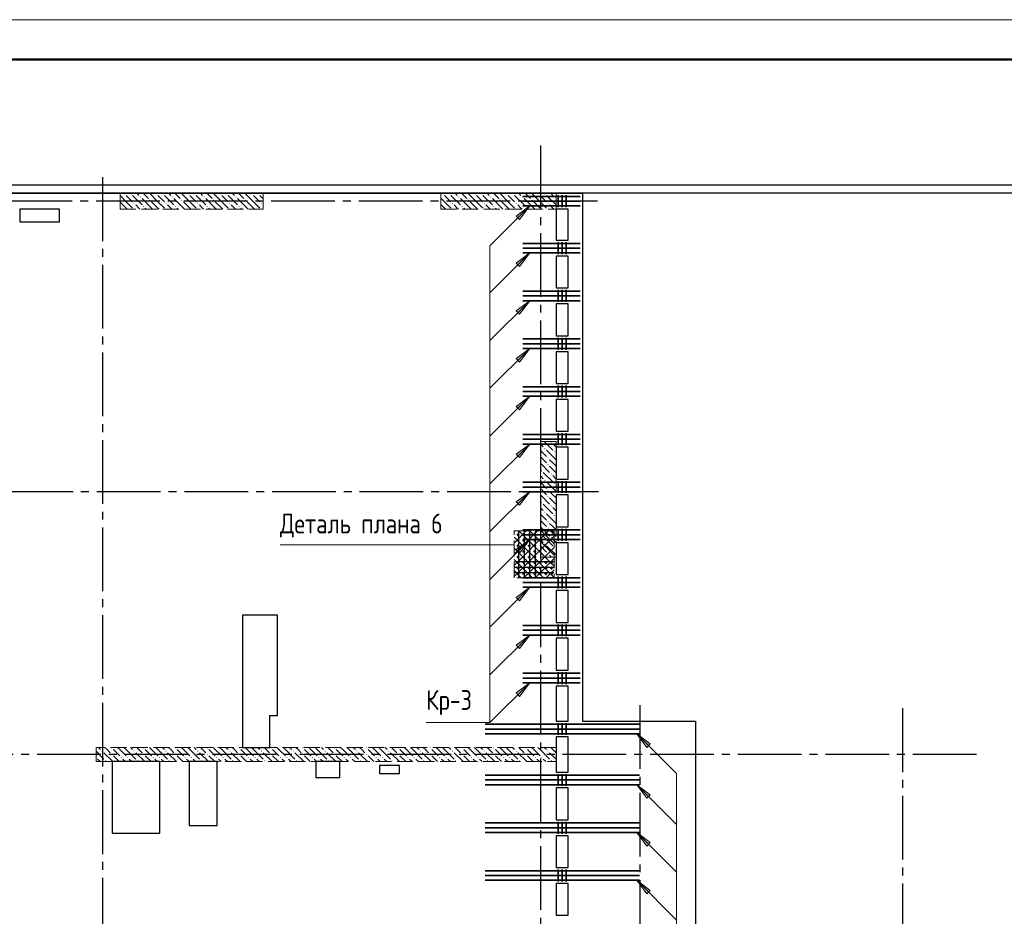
# Model space of a CAD drawing. Header units: millimetres. Extents: x 0 to 43617, y 0 to 59400.
# Tile 30 of 31: x 15284 to 27652, y 48138 to 59400. Entities that reach past the tile are written whole.
import ezdxf

# ---------------------------------------------------------------- set-up
doc = ezdxf.new("R2010")
doc.units = ezdxf.units.MM
doc.linetypes.add('______2', pattern=[270, 200, -70])
doc.linetypes.add('______5', pattern=[1100, 800, -100, 100, -100])
for name, color, linetype, lineweight in [('S1 Стержни арматуры фон', 7, 'Continuous', 25), ('Standard', 7, 'Continuous', 25), ('Вспомогательная арматура', 7, 'Continuous', 25), ('ЖБ Пилон', 180, 'Continuous', 25), ('Оси', 40, '______5', 18), ('Позиционная метка номер позиции', 7, 'Continuous', 13), ('Поперечная арматура', 7, 'Continuous', 25), ('Поперечное армирование AW фон', 7, 'Continuous', 25), ('Примечания', 7, 'Continuous', 25)]:
    doc.layers.add(name, color=color, linetype=linetype, lineweight=lineweight)
doc.layers.add('ЖБ Перекрытие верхний уровень', color=7, linetype='Continuous', lineweight=25, true_color=0xe0e0ff)
doc.layers.add('ЖБ Стена верхний уровень', color=7, linetype='Continuous', lineweight=25, true_color=0x006e00)
doc.styles.add('GOST 2.304-81', font='txt')

msp = doc.modelspace()

# ---------------------------------------------------------------- hatches: boundary and pattern name
at = {"layer": 'ЖБ Пилон', "linetype": 'Continuous', "lineweight": 18, "transparency": 33554687}
for points in [[(16594, 57213), (16601, 57220), (16607, 57213), (16601, 57207)], [(16674, 57213), (16681, 57220), (16687, 57213), (16681, 57207)], [(16794, 57173), (16801, 57180), (16807, 57173), (16801, 57167)], [(16994, 57213), (17001, 57220), (17007, 57213), (17001, 57207)], [(17074, 57213), (17081, 57220), (17087, 57213), (17081, 57207)], [(17194, 57173), (17201, 57180), (17207, 57173), (17201, 57167)], [(17394, 57213), (17401, 57220), (17407, 57213), (17401, 57207)], [(17474, 57213), (17481, 57220), (17487, 57213), (17481, 57207)], [(17594, 57173), (17601, 57180), (17607, 57173), (17601, 57167)], [(17794, 57213), (17801, 57220), (17807, 57213), (17801, 57207)], [(17874, 57213), (17881, 57220), (17887, 57213), (17881, 57207)], [(17994, 57173), (18001, 57180), (18007, 57173), (18001, 57167)], [(18194, 57213), (18201, 57220), (18207, 57213), (18201, 57207)], [(18274, 57213), (18281, 57220), (18287, 57213), (18281, 57207)], [(20594, 57213), (20601, 57220), (20607, 57213), (20601, 57207)], [(20674, 57213), (20681, 57220), (20687, 57213), (20681, 57207)], [(20794, 57173), (20801, 57180), (20807, 57173), (20801, 57167)], [(20994, 57213), (21001, 57220), (21007, 57213), (21001, 57207)], [(21074, 57213), (21081, 57220), (21087, 57213), (21081, 57207)], [(21194, 57173), (21201, 57180), (21207, 57173), (21201, 57167)], [(21394, 57213), (21401, 57220), (21407, 57213), (21401, 57207)], [(21474, 57213), (21481, 57220), (21487, 57213), (21481, 57207)], [(21594, 57173), (21601, 57180), (21607, 57173), (21601, 57167)], [(21794, 57213), (21801, 57220), (21807, 57213), (21801, 57207)], [(21874, 57213), (21881, 57220), (21887, 57213), (21881, 57207)], [(21994, 57173), (22001, 57180), (22007, 57173), (22001, 57167)], [(16714, 57093), (16721, 57100), (16727, 57093), (16721, 57087)], [(16834, 57053), (16841, 57060), (16847, 57053), (16841, 57047)], [(16914, 57133), (16921, 57140), (16927, 57133), (16921, 57127)], [(17114, 57093), (17121, 57100), (17127, 57093), (17121, 57087)], [(17234, 57053), (17241, 57060), (17247, 57053), (17241, 57047)], [(17314, 57133), (17321, 57140), (17327, 57133), (17321, 57127)], [(17514, 57093), (17521, 57100), (17527, 57093), (17521, 57087)], [(17634, 57053), (17641, 57060), (17647, 57053), (17641, 57047)], [(17714, 57133), (17721, 57140), (17727, 57133), (17721, 57127)], [(17914, 57093), (17921, 57100), (17927, 57093), (17921, 57087)], [(18034, 57053), (18041, 57060), (18047, 57053), (18041, 57047)], [(18114, 57133), (18121, 57140), (18127, 57133), (18121, 57127)], [(18314, 57093), (18321, 57100), (18327, 57093), (18321, 57087)], [(20714, 57093), (20721, 57100), (20727, 57093), (20721, 57087)], [(20834, 57053), (20841, 57060), (20847, 57053), (20841, 57047)], [(20914, 57133), (20921, 57140), (20927, 57133), (20921, 57127)], [(21114, 57093), (21121, 57100), (21127, 57093), (21121, 57087)], [(21234, 57053), (21241, 57060), (21247, 57053), (21241, 57047)], [(21314, 57133), (21321, 57140), (21327, 57133), (21321, 57127)], [(21514, 57093), (21521, 57100), (21527, 57093), (21521, 57087)], [(21634, 57053), (21641, 57060), (21647, 57053), (21641, 57047)], [(21714, 57133), (21721, 57140), (21727, 57133), (21721, 57127)], [(21914, 57093), (21921, 57100), (21927, 57093), (21921, 57087)], [(21954, 54093), (21961, 54100), (21967, 54093), (21961, 54087)], [(21874, 54013), (21881, 54020), (21887, 54013), (21881, 54007)], [(21994, 53973), (22001, 53980), (22007, 53973), (22001, 53967)], [(21914, 53893), (21921, 53900), (21927, 53893), (21921, 53887)], [(21914, 53813), (21921, 53820), (21927, 53813), (21921, 53807)], [(21834, 53733), (21841, 53740), (21847, 53733), (21841, 53727)], [(21954, 53693), (21961, 53700), (21967, 53693), (21961, 53687)], [(21874, 53613), (21881, 53620), (21887, 53613), (21881, 53607)], [(21994, 53573), (22001, 53580), (22007, 53573), (22001, 53567)], [(21914, 53493), (21921, 53500), (21927, 53493), (21921, 53487)], [(21834, 53333), (21841, 53340), (21847, 53333), (21841, 53327)], [(21914, 53413), (21921, 53420), (21927, 53413), (21921, 53407)], [(21874, 53213), (21881, 53220), (21887, 53213), (21881, 53207)], [(21954, 53293), (21961, 53300), (21967, 53293), (21961, 53287)], [(21914, 53093), (21921, 53100), (21927, 53093), (21921, 53087)], [(21994, 53173), (22001, 53180), (22007, 53173), (22001, 53167)], [(21834, 52933), (21841, 52940), (21847, 52933), (21841, 52927)], [(21914, 53013), (21921, 53020), (21927, 53013), (21921, 53007)], [(21874, 52813), (21881, 52820), (21887, 52813), (21881, 52807)], [(21954, 52893), (21961, 52900), (21967, 52893), (21961, 52887)], [(21914, 52693), (21921, 52700), (21927, 52693), (21921, 52687)], [(21994, 52773), (22001, 52780), (22007, 52773), (22001, 52767)]]:
    msp.add_hatch(color=7, dxfattribs=at).paths.add_polyline_path(points, flags=16)
at = {"layer": 'ЖБ Стена верхний уровень', "linetype": 'Continuous', "lineweight": 18, "transparency": 33554687}
for points in [[(16314, 50213), (16321, 50220), (16327, 50213), (16321, 50207)], [(16434, 50253), (16441, 50260), (16447, 50253), (16441, 50247)], [(16714, 50213), (16721, 50220), (16727, 50213), (16721, 50207)], [(16834, 50253), (16841, 50260), (16847, 50253), (16841, 50247)], [(17114, 50213), (17121, 50220), (17127, 50213), (17121, 50207)], [(17234, 50253), (17241, 50260), (17247, 50253), (17241, 50247)], [(17514, 50213), (17521, 50220), (17527, 50213), (17521, 50207)], [(17634, 50253), (17641, 50260), (17647, 50253), (17641, 50247)], [(17914, 50213), (17921, 50220), (17927, 50213), (17921, 50207)], [(18034, 50253), (18041, 50260), (18047, 50253), (18041, 50247)], [(18314, 50213), (18321, 50220), (18327, 50213), (18321, 50207)], [(18434, 50253), (18441, 50260), (18447, 50253), (18441, 50247)], [(18714, 50213), (18721, 50220), (18727, 50213), (18721, 50207)], [(18834, 50253), (18841, 50260), (18847, 50253), (18841, 50247)], [(19114, 50213), (19121, 50220), (19127, 50213), (19121, 50207)], [(19234, 50253), (19241, 50260), (19247, 50253), (19241, 50247)], [(19514, 50213), (19521, 50220), (19527, 50213), (19521, 50207)], [(19634, 50253), (19641, 50260), (19647, 50253), (19641, 50247)], [(19914, 50213), (19921, 50220), (19927, 50213), (19921, 50207)], [(20034, 50253), (20041, 50260), (20047, 50253), (20041, 50247)], [(20314, 50213), (20321, 50220), (20327, 50213), (20321, 50207)], [(20434, 50253), (20441, 50260), (20447, 50253), (20441, 50247)], [(20714, 50213), (20721, 50220), (20727, 50213), (20721, 50207)], [(20834, 50253), (20841, 50260), (20847, 50253), (20841, 50247)], [(21114, 50213), (21121, 50220), (21127, 50213), (21121, 50207)], [(21234, 50253), (21241, 50260), (21247, 50253), (21241, 50247)], [(21514, 50213), (21521, 50220), (21527, 50213), (21521, 50207)], [(21634, 50253), (21641, 50260), (21647, 50253), (21641, 50247)], [(21914, 50213), (21921, 50220), (21927, 50213), (21921, 50207)], [(16244, 50137), (16247, 50133), (16244, 50130)], [(16354, 50093), (16361, 50100), (16367, 50093), (16361, 50087)], [(16434, 50173), (16441, 50180), (16447, 50173), (16441, 50167)], [(16554, 50133), (16561, 50140), (16567, 50133), (16561, 50127)], [(16634, 50133), (16641, 50140), (16647, 50133), (16641, 50127)], [(16754, 50093), (16761, 50100), (16767, 50093), (16761, 50087)], [(16834, 50173), (16841, 50180), (16847, 50173), (16841, 50167)], [(16954, 50133), (16961, 50140), (16967, 50133), (16961, 50127)], [(17034, 50133), (17041, 50140), (17047, 50133), (17041, 50127)], [(17154, 50093), (17161, 50100), (17167, 50093), (17161, 50087)], [(17234, 50173), (17241, 50180), (17247, 50173), (17241, 50167)], [(17354, 50133), (17361, 50140), (17367, 50133), (17361, 50127)], [(17434, 50133), (17441, 50140), (17447, 50133), (17441, 50127)], [(17554, 50093), (17561, 50100), (17567, 50093), (17561, 50087)], [(17634, 50173), (17641, 50180), (17647, 50173), (17641, 50167)], [(17754, 50133), (17761, 50140), (17767, 50133), (17761, 50127)], [(17834, 50133), (17841, 50140), (17847, 50133), (17841, 50127)], [(17954, 50093), (17961, 50100), (17967, 50093), (17961, 50087)], [(18034, 50173), (18041, 50180), (18047, 50173), (18041, 50167)], [(18154, 50133), (18161, 50140), (18167, 50133), (18161, 50127)], [(18234, 50133), (18241, 50140), (18247, 50133), (18241, 50127)], [(18354, 50093), (18361, 50100), (18367, 50093), (18361, 50087)], [(18434, 50173), (18441, 50180), (18447, 50173), (18441, 50167)], [(18554, 50133), (18561, 50140), (18567, 50133), (18561, 50127)], [(18634, 50133), (18641, 50140), (18647, 50133), (18641, 50127)], [(18754, 50093), (18761, 50100), (18767, 50093), (18761, 50087)], [(18834, 50173), (18841, 50180), (18847, 50173), (18841, 50167)], [(18954, 50133), (18961, 50140), (18967, 50133), (18961, 50127)], [(19034, 50133), (19041, 50140), (19047, 50133), (19041, 50127)], [(19154, 50093), (19161, 50100), (19167, 50093), (19161, 50087)], [(19234, 50173), (19241, 50180), (19247, 50173), (19241, 50167)], [(19354, 50133), (19361, 50140), (19367, 50133), (19361, 50127)], [(19434, 50133), (19441, 50140), (19447, 50133), (19441, 50127)], [(19554, 50093), (19561, 50100), (19567, 50093), (19561, 50087)], [(19634, 50173), (19641, 50180), (19647, 50173), (19641, 50167)], [(19754, 50133), (19761, 50140), (19767, 50133), (19761, 50127)], [(19834, 50133), (19841, 50140), (19847, 50133), (19841, 50127)], [(19954, 50093), (19961, 50100), (19967, 50093), (19961, 50087)], [(20034, 50173), (20041, 50180), (20047, 50173), (20041, 50167)], [(20154, 50133), (20161, 50140), (20167, 50133), (20161, 50127)], [(20234, 50133), (20241, 50140), (20247, 50133), (20241, 50127)], [(20354, 50093), (20361, 50100), (20367, 50093), (20361, 50087)], [(20434, 50173), (20441, 50180), (20447, 50173), (20441, 50167)], [(20554, 50133), (20561, 50140), (20567, 50133), (20561, 50127)], [(20634, 50133), (20641, 50140), (20647, 50133), (20641, 50127)], [(20754, 50093), (20761, 50100), (20767, 50093), (20761, 50087)], [(20834, 50173), (20841, 50180), (20847, 50173), (20841, 50167)], [(20954, 50133), (20961, 50140), (20967, 50133), (20961, 50127)], [(21034, 50133), (21041, 50140), (21047, 50133), (21041, 50127)], [(21154, 50093), (21161, 50100), (21167, 50093), (21161, 50087)], [(21234, 50173), (21241, 50180), (21247, 50173), (21241, 50167)], [(21354, 50133), (21361, 50140), (21367, 50133), (21361, 50127)], [(21434, 50133), (21441, 50140), (21447, 50133), (21441, 50127)], [(21554, 50093), (21561, 50100), (21567, 50093), (21561, 50087)], [(21634, 50173), (21641, 50180), (21647, 50173), (21641, 50167)], [(21754, 50133), (21761, 50140), (21767, 50133), (21761, 50127)], [(21834, 50133), (21841, 50140), (21847, 50133), (21841, 50127)], [(21954, 50093), (21961, 50100), (21967, 50093), (21961, 50087)]]:
    msp.add_hatch(color=7, dxfattribs=at).paths.add_polyline_path(points, flags=16)
at = {"layer": 'Позиционная метка номер позиции', "linetype": 'Continuous', "lineweight": 13, "transparency": 33554687}
for points in [[(21521, 56933), (21691, 57060), (21564, 56890)], [(21521, 56933), (21691, 57060), (21564, 56890)], [(21521, 56343), (21691, 56470), (21564, 56300)], [(21521, 55743), (21691, 55870), (21564, 55700)], [(21521, 55143), (21691, 55270), (21564, 55100)], [(21521, 54543), (21691, 54670), (21564, 54500)], [(21521, 53943), (21691, 54070), (21564, 53900)], [(21521, 53343), (21691, 53470), (21564, 53300)], [(21521, 52743), (21691, 52870), (21564, 52700)], [(21521, 52143), (21691, 52270), (21564, 52100)], [(21521, 51543), (21691, 51670), (21564, 51500)], [(21521, 50943), (21691, 51070), (21564, 50900)], [(23162, 50260), (23035, 50430), (23205, 50303)], [(23162, 50260), (23035, 50430), (23205, 50303)], [(23162, 49620), (23035, 49790), (23205, 49663)], [(23162, 49020), (23035, 49190), (23205, 49063)], [(23162, 48420), (23035, 48590), (23205, 48463)]]:
    msp.add_hatch(color=7, dxfattribs=at).paths.add_polyline_path(points, flags=16)

# ---------------------------------------------------------------- linework, layer by layer
at = {"layer": 'S1 Стержни арматуры фон', "color": 7, "linetype": 'Continuous', "lineweight": 35, "transparency": 33554687}
for p, q in [((22324, 57180), (21604, 57180)), ((22324, 57120), (21604, 57120)), ((22324, 57060), (21604, 57060)), ((22324, 56590), (21604, 56590)), ((22324, 56530), (21604, 56530)), ((22324, 56470), (21604, 56470)), ((22324, 55990), (21604, 55990)), ((22324, 55930), (21604, 55930)), ((22324, 55870), (21604, 55870)), ((22324, 55390), (21604, 55390)), ((22324, 55330), (21604, 55330)), ((22324, 55270), (21604, 55270)), ((22324, 54790), (21604, 54790)), ((22324, 54730), (21604, 54730)), ((22324, 54670), (21604, 54670)), ((22324, 54190), (21604, 54190)), ((22324, 54130), (21604, 54130)), ((22324, 54070), (21604, 54070)), ((22324, 53590), (21604, 53590)), ((22324, 53530), (21604, 53530)), ((22324, 53470), (21604, 53470)), ((22324, 52990), (21604, 52990)), ((22324, 52930), (21604, 52930)), ((22324, 52870), (21604, 52870)), ((22324, 52390), (21604, 52390)), ((22324, 52330), (21604, 52330)), ((22324, 52270), (21604, 52270)), ((22324, 51790), (21604, 51790)), ((22324, 51730), (21604, 51730)), ((22324, 51670), (21604, 51670)), ((22324, 51190), (21604, 51190)), ((22324, 51130), (21604, 51130)), ((22324, 51070), (21604, 51070)), ((21130, 50550), (23068, 50550)), ((21130, 50550), (23068, 50550)), ((21130, 50490), (23068, 50490)), ((21130, 50490), (23068, 50490)), ((21130, 50430), (23068, 50430)), ((21130, 50430), (23068, 50430)), ((21130, 49910), (23068, 49910)), ((21130, 49910), (23068, 49910)), ((21130, 49850), (23068, 49850)), ((21130, 49850), (23068, 49850)), ((21130, 49790), (23068, 49790)), ((21130, 49790), (23068, 49790)), ((21130, 49310), (23068, 49310)), ((21130, 49310), (23068, 49310)), ((21130, 49250), (23068, 49250)), ((21130, 49250), (23068, 49250)), ((21130, 49190), (23068, 49190)), ((21130, 49190), (23068, 49190)), ((21130, 48710), (23068, 48710)), ((21130, 48710), (23068, 48710)), ((21130, 48650), (23068, 48650)), ((21130, 48650), (23068, 48650)), ((21130, 48590), (23068, 48590)), ((21130, 48590), (23068, 48590))]:
    msp.add_line(p, q, dxfattribs=at)
at = {"layer": 'Standard', "color": 7, "linetype": 'Continuous', "lineweight": 25, "transparency": 33554687}
for p, q in [((8924, 57220), (22354, 57220)), ((22354, 57220), (22354, 50590)), ((15284, 57020), (15284, 56860)), ((15784, 57020), (15284, 57020)), ((15784, 56860), (15784, 57020)), ((22024, 57020), (22024, 56630)), ((22174, 57020), (22024, 57020)), ((22174, 56630), (22174, 57020)), ((15284, 56860), (15784, 56860)), ((22024, 56630), (22174, 56630)), ((22024, 56430), (22024, 56030)), ((22174, 56430), (22024, 56430)), ((22174, 56030), (22174, 56430)), ((22024, 56030), (22174, 56030)), ((22024, 55830), (22024, 55430)), ((22174, 55830), (22024, 55830)), ((22174, 55430), (22174, 55830)), ((22024, 55430), (22174, 55430)), ((22024, 55230), (22024, 54830)), ((22174, 55230), (22024, 55230)), ((22174, 54830), (22174, 55230)), ((22024, 54830), (22174, 54830)), ((22024, 54630), (22024, 54230)), ((22174, 54630), (22024, 54630)), ((22174, 54230), (22174, 54630)), ((22024, 54230), (22174, 54230)), ((22024, 54030), (22024, 53630)), ((22174, 54030), (22024, 54030)), ((22174, 53630), (22174, 54030)), ((22024, 53630), (22174, 53630)), ((22024, 53430), (22024, 53030)), ((22174, 53430), (22024, 53430)), ((22174, 53030), (22174, 53430)), ((22024, 53030), (22174, 53030)), ((22024, 52830), (22024, 52430)), ((22174, 52830), (22024, 52830)), ((22174, 52430), (22174, 52830)), ((22024, 52430), (22174, 52430)), ((22024, 52230), (22024, 51830)), ((22174, 52230), (22024, 52230)), ((22174, 51830), (22174, 52230)), ((18084, 51920), (18084, 50260)), ((18524, 51920), (18084, 51920)), ((18524, 50660), (18524, 51920)), ((22024, 51830), (22174, 51830)), ((22024, 51630), (22024, 51230)), ((22174, 51630), (22024, 51630)), ((22174, 51230), (22174, 51630)), ((22024, 51230), (22174, 51230)), ((22024, 51030), (22024, 50590)), ((22174, 51030), (22024, 51030)), ((22174, 50590), (22174, 51030)), ((18424, 50260), (18424, 50660)), ((18424, 50660), (18524, 50660)), ((22024, 50590), (22174, 50590)), ((22354, 50590), (23774, 50590)), ((23774, 50590), (23774, 41910)), ((22024, 50390), (22024, 49950)), ((22174, 50390), (22024, 50390)), ((22174, 49950), (22174, 50390)), ((18084, 50260), (18424, 50260)), ((16444, 50080), (16444, 49180)), ((17044, 50080), (16444, 50080)), ((17044, 49180), (17044, 50080)), ((17414, 50080), (17414, 49280)), ((17764, 50080), (17414, 50080)), ((17764, 49280), (17764, 50080)), ((19004, 50080), (19004, 49880)), ((19304, 50080), (19004, 50080)), ((19304, 49880), (19304, 50080)), ((19804, 50030), (19804, 49930)), ((20054, 50030), (19804, 50030)), ((20054, 49930), (20054, 50030)), ((19004, 49880), (19304, 49880)), ((19804, 49930), (20054, 49930)), ((22024, 49950), (22174, 49950)), ((22024, 49750), (22024, 49350)), ((22174, 49750), (22024, 49750)), ((22174, 49350), (22174, 49750)), ((22024, 49350), (22174, 49350)), ((17414, 49280), (17764, 49280)), ((16444, 49180), (17044, 49180)), ((22024, 49150), (22024, 48750)), ((22174, 49150), (22024, 49150)), ((22174, 48750), (22174, 49150)), ((22024, 48750), (22174, 48750)), ((22024, 48550), (22024, 48150)), ((22174, 48550), (22024, 48550)), ((22174, 48150), (22174, 48550)), ((22024, 48150), (22174, 48150))]:
    msp.add_line(p, q, dxfattribs=at)
at = {"layer": 'Standard', "color": 7, "linetype": 'Continuous', "lineweight": 13, "transparency": 33554687}
msp.add_lwpolyline([(0, 0), (42000, 0), (42000, 59400), (0, 59400), (0, 0)], close=True, dxfattribs=at)
for points in [[(42000, 59400), (0, 59400), (0, 0), (42000, 0), (42000, 59400)], [(7674, 10380), (33074, 10380), (33074, 57220), (7674, 57220), (7674, 10380)]]:
    msp.add_lwpolyline(points, dxfattribs=at)
at = {"layer": 'Standard', "color": 7, "linetype": 'Continuous', "lineweight": 50, "transparency": 33554687}
msp.add_lwpolyline([(2000, 58900), (41500, 58900), (41500, 500), (2000, 500), (2000, 58900)], close=True, dxfattribs=at)
at = {"layer": 'Standard', "color": 254, "linetype": 'Continuous', "lineweight": 25, "true_color": 0xc4c4ff, "transparency": 33554687}
msp.add_lwpolyline([(7294, 10000), (33174, 10000), (33174, 57320), (7294, 57320), (7294, 10000)], dxfattribs=at)
at = {"layer": 'Standard', "color": 7, "linetype": 'Continuous', "lineweight": 25, "transparency": 33554687}
msp.add_lwpolyline([(7394, 10100), (33074, 10100), (33074, 57220), (7394, 57220), (7394, 10100)], dxfattribs=at)
at = {"layer": 'Вспомогательная арматура', "color": 7, "linetype": 'Continuous', "lineweight": 25, "transparency": 33554687}
for p, q in [((21554, 52395), (21554, 52975)), ((21624, 52395), (21624, 52975)), ((21694, 52395), (21694, 52975)), ((21764, 52395), (21764, 52975)), ((21994, 52590), (21499, 52590)), ((21994, 52520), (21499, 52520)), ((21994, 52450), (21499, 52450))]:
    msp.add_line(p, q, dxfattribs=at)
at = {"layer": 'ЖБ Перекрытие верхний уровень', "color": 7, "linetype": 'Continuous', "lineweight": 18, "transparency": 33554687}
for p, q in [((22354, 57220), (8924, 57220)), ((22354, 50590), (22354, 57220)), ((15784, 57020), (15284, 57020)), ((15284, 57020), (15284, 56860)), ((15784, 56860), (15784, 57020)), ((22024, 56630), (22024, 57020)), ((22024, 57020), (22174, 57020)), ((22174, 57020), (22174, 56630)), ((15284, 56860), (15784, 56860)), ((22174, 56630), (22024, 56630)), ((22024, 56030), (22024, 56430)), ((22024, 56430), (22174, 56430)), ((22174, 56430), (22174, 56030)), ((22174, 56030), (22024, 56030)), ((22024, 55830), (22174, 55830)), ((22024, 55430), (22024, 55830)), ((22174, 55830), (22174, 55430)), ((22174, 55430), (22024, 55430)), ((22024, 54830), (22024, 55230)), ((22024, 55230), (22174, 55230)), ((22174, 55230), (22174, 54830)), ((22174, 54830), (22024, 54830)), ((22024, 54230), (22024, 54630)), ((22024, 54630), (22174, 54630)), ((22174, 54630), (22174, 54230)), ((22174, 54230), (22024, 54230)), ((22024, 53630), (22024, 54030)), ((22024, 54030), (22174, 54030)), ((22174, 54030), (22174, 53630)), ((22174, 53630), (22024, 53630)), ((22024, 53030), (22024, 53430)), ((22024, 53430), (22174, 53430)), ((22174, 53430), (22174, 53030)), ((22174, 53030), (22024, 53030)), ((22024, 52430), (22024, 52830)), ((22024, 52830), (22174, 52830)), ((22174, 52830), (22174, 52430)), ((22174, 52430), (22024, 52430)), ((22024, 51830), (22024, 52230)), ((22024, 52230), (22174, 52230)), ((22174, 52230), (22174, 51830)), ((18524, 51920), (18084, 51920)), ((18084, 51920), (18084, 50660)), ((18524, 50660), (18524, 51920)), ((22174, 51830), (22024, 51830)), ((22024, 51230), (22024, 51630)), ((22024, 51630), (22174, 51630)), ((22174, 51630), (22174, 51230)), ((22174, 51230), (22024, 51230)), ((22024, 51030), (22174, 51030)), ((22024, 50590), (22024, 51030)), ((22174, 51030), (22174, 50590)), ((18084, 50660), (18084, 50260)), ((18424, 50260), (18424, 50660)), ((18424, 50660), (18524, 50660)), ((22174, 50590), (22024, 50590)), ((23774, 50590), (22354, 50590)), ((23774, 41910), (23774, 50590)), ((22024, 50290), (22024, 50390)), ((22024, 50390), (22174, 50390)), ((22174, 50390), (22174, 49950)), ((18084, 50260), (18424, 50260)), ((22024, 49950), (22024, 50290)), ((17044, 50080), (16444, 50080)), ((16444, 50080), (16444, 49180)), ((17044, 49180), (17044, 50080)), ((17764, 50080), (17414, 50080)), ((17414, 50080), (17414, 49280)), ((17764, 49280), (17764, 50080)), ((19304, 50080), (19004, 50080)), ((19004, 50080), (19004, 49880)), ((19304, 49880), (19304, 50080)), ((20054, 50030), (19804, 50030)), ((19804, 50030), (19804, 49930)), ((20054, 49930), (20054, 50030)), ((19004, 49880), (19304, 49880)), ((19804, 49930), (20054, 49930)), ((22174, 49950), (22024, 49950)), ((22024, 49350), (22024, 49750)), ((22024, 49750), (22174, 49750)), ((22174, 49750), (22174, 49350)), ((22174, 49350), (22024, 49350)), ((17414, 49280), (17764, 49280)), ((16444, 49180), (17044, 49180)), ((22024, 48750), (22024, 49150)), ((22024, 49150), (22174, 49150)), ((22174, 49150), (22174, 48750)), ((22174, 48750), (22024, 48750)), ((22024, 48550), (22174, 48550)), ((22024, 48150), (22024, 48550)), ((22174, 48550), (22174, 48150)), ((22174, 48150), (22024, 48150))]:
    msp.add_line(p, q, dxfattribs=at)
at = {"layer": 'ЖБ Пилон', "color": 253, "linetype": '______2', "lineweight": 13, "true_color": 0xa0a0a0, "transparency": 33554687}
for p, q in [((18344, 57220), (16544, 57220)), ((16544, 57220), (16544, 57020)), ((18344, 57020), (18344, 57220)), ((22024, 57220), (20574, 57220)), ((20574, 57220), (20574, 57020)), ((22024, 57020), (22024, 57220)), ((16544, 57020), (18344, 57020)), ((20574, 57020), (22024, 57020)), ((21824, 54100), (21824, 52650)), ((22024, 54100), (21824, 54100)), ((22024, 52650), (22024, 54100)), ((21824, 52650), (22024, 52650))]:
    msp.add_line(p, q, dxfattribs=at)
at = {"layer": 'ЖБ Пилон', "color": 9, "linetype": 'Continuous', "lineweight": 18, "true_color": 0xc7c7c7, "transparency": 33554687}
for p, q in [((16621, 57113), (16544, 57190)), ((16621, 57193), (16701, 57113)), ((16701, 57193), (16821, 57073)), ((16754, 57220), (16781, 57193)), ((16941, 57033), (16821, 57153)), ((16834, 57220), (16901, 57153)), ((17021, 57113), (16914, 57220)), ((17021, 57193), (17101, 57113)), ((17101, 57193), (17221, 57073)), ((17154, 57220), (17181, 57193)), ((17341, 57033), (17221, 57153)), ((17234, 57220), (17301, 57153)), ((17421, 57113), (17314, 57220)), ((17421, 57193), (17501, 57113)), ((17501, 57193), (17621, 57073)), ((17554, 57220), (17581, 57193)), ((17741, 57033), (17621, 57153)), ((17634, 57220), (17701, 57153)), ((17821, 57113), (17714, 57220)), ((17821, 57193), (17901, 57113)), ((17901, 57193), (18021, 57073)), ((17954, 57220), (17981, 57193)), ((18141, 57033), (18021, 57153)), ((18034, 57220), (18101, 57153)), ((18221, 57113), (18114, 57220)), ((18221, 57193), (18301, 57113)), ((18301, 57193), (18344, 57150)), ((20621, 57113), (20574, 57160)), ((20621, 57193), (20701, 57113)), ((20701, 57193), (20821, 57073)), ((20754, 57220), (20781, 57193)), ((20941, 57033), (20821, 57153)), ((20834, 57220), (20901, 57153)), ((21021, 57113), (20914, 57220)), ((21021, 57193), (21101, 57113)), ((21101, 57193), (21221, 57073)), ((21154, 57220), (21181, 57193)), ((21341, 57033), (21221, 57153)), ((21234, 57220), (21301, 57153)), ((21421, 57113), (21314, 57220)), ((21421, 57193), (21501, 57113)), ((21501, 57193), (21621, 57073)), ((21554, 57220), (21581, 57193)), ((21741, 57033), (21621, 57153)), ((21634, 57220), (21701, 57153)), ((21821, 57113), (21714, 57220)), ((21821, 57193), (21901, 57113)), ((21901, 57193), (22021, 57073)), ((21954, 57220), (21981, 57193)), ((22024, 57150), (22021, 57153)), ((16544, 57110), (16621, 57033)), ((16544, 57030), (16554, 57020)), ((16621, 57113), (16701, 57033)), ((16621, 57033), (16634, 57020)), ((16781, 57033), (16741, 57073)), ((16794, 57020), (16781, 57033)), ((16861, 57033), (16874, 57020)), ((16941, 57113), (17021, 57033)), ((16941, 57033), (16954, 57020)), ((17021, 57113), (17101, 57033)), ((17021, 57033), (17034, 57020)), ((17181, 57033), (17141, 57073)), ((17194, 57020), (17181, 57033)), ((17261, 57033), (17274, 57020)), ((17341, 57113), (17421, 57033)), ((17341, 57033), (17354, 57020)), ((17421, 57113), (17501, 57033)), ((17421, 57033), (17434, 57020)), ((17581, 57033), (17541, 57073)), ((17594, 57020), (17581, 57033)), ((17661, 57033), (17674, 57020)), ((17741, 57113), (17821, 57033)), ((17741, 57033), (17754, 57020)), ((17821, 57113), (17901, 57033)), ((17821, 57033), (17834, 57020)), ((17981, 57033), (17941, 57073)), ((17994, 57020), (17981, 57033)), ((18061, 57033), (18074, 57020)), ((18141, 57113), (18221, 57033)), ((18141, 57033), (18154, 57020)), ((18221, 57113), (18301, 57033)), ((18221, 57033), (18234, 57020)), ((18344, 57070), (18341, 57073)), ((20574, 57080), (20621, 57033)), ((20621, 57113), (20701, 57033)), ((20621, 57033), (20634, 57020)), ((20781, 57033), (20741, 57073)), ((20794, 57020), (20781, 57033)), ((20861, 57033), (20874, 57020)), ((20941, 57113), (21021, 57033)), ((20941, 57033), (20954, 57020)), ((21021, 57113), (21101, 57033)), ((21021, 57033), (21034, 57020)), ((21181, 57033), (21141, 57073)), ((21194, 57020), (21181, 57033)), ((21261, 57033), (21274, 57020)), ((21341, 57113), (21421, 57033)), ((21341, 57033), (21354, 57020)), ((21421, 57113), (21501, 57033)), ((21421, 57033), (21434, 57020)), ((21581, 57033), (21541, 57073)), ((21594, 57020), (21581, 57033)), ((21661, 57033), (21674, 57020)), ((21741, 57113), (21821, 57033)), ((21741, 57033), (21754, 57020)), ((21821, 57113), (21901, 57033)), ((21821, 57033), (21834, 57020)), ((21981, 57033), (21941, 57073)), ((21994, 57020), (21981, 57033)), ((21861, 54033), (21824, 54070)), ((21874, 54100), (21981, 53993)), ((21981, 54073), (22024, 54030)), ((21824, 53990), (21901, 53913)), ((21901, 53993), (22021, 53873)), ((22024, 53950), (22021, 53953)), ((21824, 53910), (21901, 53833)), ((21824, 53830), (21941, 53713)), ((21981, 53833), (21941, 53873)), ((22021, 53793), (21981, 53833)), ((21861, 53713), (21981, 53593)), ((21941, 53793), (22024, 53710)), ((21861, 53633), (21824, 53670)), ((21824, 53590), (21901, 53513)), ((21901, 53593), (22021, 53473)), ((21981, 53673), (22024, 53630)), ((21824, 53510), (21901, 53433)), ((21981, 53433), (21941, 53473)), ((22021, 53393), (21981, 53433)), ((22024, 53550), (22021, 53553)), ((21824, 53430), (21941, 53313)), ((21861, 53313), (21981, 53193)), ((21941, 53393), (22024, 53310)), ((21861, 53233), (21824, 53270)), ((21824, 53190), (21901, 53113)), ((21901, 53193), (22021, 53073)), ((21981, 53273), (22024, 53230)), ((21824, 53110), (21901, 53033)), ((21981, 53033), (21941, 53073)), ((22024, 53150), (22021, 53153)), ((21824, 53030), (21941, 52913)), ((21941, 52993), (22024, 52910)), ((22021, 52993), (21981, 53033)), ((21861, 52833), (21824, 52870)), ((21861, 52913), (21981, 52793)), ((21981, 52873), (22024, 52830)), ((21824, 52790), (21901, 52713)), ((21824, 52710), (21884, 52650)), ((21901, 52793), (22021, 52673)), ((22024, 52750), (22021, 52753)), ((21964, 52650), (21941, 52673))]:
    msp.add_line(p, q, dxfattribs=at)
at = {"layer": 'ЖБ Стена верхний уровень', "color": 251, "linetype": '______2', "lineweight": 13, "true_color": 0x656565, "transparency": 33554687}
for p, q in [((22024, 50260), (16244, 50260)), ((16244, 50260), (16244, 50080)), ((22024, 50080), (22024, 50260)), ((16244, 50080), (22024, 50080))]:
    msp.add_line(p, q, dxfattribs=at)
at = {"layer": 'ЖБ Стена верхний уровень', "color": 9, "linetype": 'Continuous', "lineweight": 18, "true_color": 0xc7c7c7, "transparency": 33554687}
for p, q in [((16274, 50260), (16301, 50233)), ((16381, 50233), (16354, 50260)), ((16421, 50193), (16381, 50233)), ((16461, 50233), (16541, 50153)), ((16541, 50233), (16514, 50260)), ((16541, 50233), (16621, 50153)), ((16594, 50260), (16621, 50233)), ((16621, 50233), (16741, 50113)), ((16674, 50260), (16701, 50233)), ((16781, 50233), (16754, 50260)), ((16821, 50193), (16781, 50233)), ((16861, 50233), (16941, 50153)), ((16941, 50233), (16914, 50260)), ((16941, 50233), (17021, 50153)), ((16994, 50260), (17021, 50233)), ((17021, 50233), (17141, 50113)), ((17074, 50260), (17101, 50233)), ((17181, 50233), (17154, 50260)), ((17221, 50193), (17181, 50233)), ((17261, 50233), (17341, 50153)), ((17341, 50233), (17314, 50260)), ((17341, 50233), (17421, 50153)), ((17394, 50260), (17421, 50233)), ((17421, 50233), (17541, 50113)), ((17474, 50260), (17501, 50233)), ((17581, 50233), (17554, 50260)), ((17621, 50193), (17581, 50233)), ((17661, 50233), (17741, 50153)), ((17741, 50233), (17714, 50260)), ((17741, 50233), (17821, 50153)), ((17794, 50260), (17821, 50233)), ((17821, 50233), (17941, 50113)), ((17874, 50260), (17901, 50233)), ((17981, 50233), (17954, 50260)), ((18021, 50193), (17981, 50233)), ((18061, 50233), (18141, 50153)), ((18141, 50233), (18114, 50260)), ((18141, 50233), (18221, 50153)), ((18194, 50260), (18221, 50233)), ((18221, 50233), (18341, 50113)), ((18274, 50260), (18301, 50233)), ((18381, 50233), (18354, 50260)), ((18421, 50193), (18381, 50233)), ((18461, 50233), (18541, 50153)), ((18541, 50233), (18514, 50260)), ((18541, 50233), (18621, 50153)), ((18594, 50260), (18621, 50233)), ((18621, 50233), (18741, 50113)), ((18674, 50260), (18701, 50233)), ((18781, 50233), (18754, 50260)), ((18821, 50193), (18781, 50233)), ((18861, 50233), (18941, 50153)), ((18941, 50233), (18914, 50260)), ((18941, 50233), (19021, 50153)), ((18994, 50260), (19021, 50233)), ((19021, 50233), (19141, 50113)), ((19074, 50260), (19101, 50233)), ((19181, 50233), (19154, 50260)), ((19221, 50193), (19181, 50233)), ((19261, 50233), (19341, 50153)), ((19341, 50233), (19314, 50260)), ((19341, 50233), (19421, 50153)), ((19394, 50260), (19421, 50233)), ((19421, 50233), (19541, 50113)), ((19474, 50260), (19501, 50233)), ((19581, 50233), (19554, 50260)), ((19621, 50193), (19581, 50233)), ((19661, 50233), (19741, 50153)), ((19741, 50233), (19714, 50260)), ((19741, 50233), (19821, 50153)), ((19794, 50260), (19821, 50233)), ((19821, 50233), (19941, 50113)), ((19874, 50260), (19901, 50233)), ((19981, 50233), (19954, 50260)), ((20021, 50193), (19981, 50233)), ((20061, 50233), (20141, 50153)), ((20141, 50233), (20114, 50260)), ((20141, 50233), (20221, 50153)), ((20194, 50260), (20221, 50233)), ((20221, 50233), (20341, 50113)), ((20274, 50260), (20301, 50233)), ((20381, 50233), (20354, 50260)), ((20421, 50193), (20381, 50233)), ((20461, 50233), (20541, 50153)), ((20541, 50233), (20514, 50260)), ((20541, 50233), (20621, 50153)), ((20594, 50260), (20621, 50233)), ((20621, 50233), (20741, 50113)), ((20674, 50260), (20701, 50233)), ((20781, 50233), (20754, 50260)), ((20821, 50193), (20781, 50233)), ((20861, 50233), (20941, 50153)), ((20941, 50233), (20914, 50260)), ((20941, 50233), (21021, 50153)), ((20994, 50260), (21021, 50233)), ((21021, 50233), (21141, 50113)), ((21074, 50260), (21101, 50233)), ((21181, 50233), (21154, 50260)), ((21221, 50193), (21181, 50233)), ((21261, 50233), (21341, 50153)), ((21341, 50233), (21314, 50260)), ((21341, 50233), (21421, 50153)), ((21394, 50260), (21421, 50233)), ((21421, 50233), (21541, 50113)), ((21474, 50260), (21501, 50233)), ((21581, 50233), (21554, 50260)), ((21621, 50193), (21581, 50233)), ((21661, 50233), (21741, 50153)), ((21741, 50233), (21714, 50260)), ((21741, 50233), (21821, 50153)), ((21794, 50260), (21821, 50233)), ((21821, 50233), (21941, 50113)), ((21874, 50260), (21901, 50233)), ((21981, 50233), (21954, 50260)), ((22021, 50193), (21981, 50233)), ((16244, 50210), (16341, 50113)), ((16261, 50113), (16294, 50080)), ((16341, 50193), (16454, 50080)), ((16461, 50153), (16534, 50080)), ((16614, 50080), (16581, 50113)), ((16661, 50113), (16694, 50080)), ((16741, 50193), (16854, 50080)), ((16861, 50153), (16934, 50080)), ((17014, 50080), (16981, 50113)), ((17061, 50113), (17094, 50080)), ((17141, 50193), (17254, 50080)), ((17261, 50153), (17334, 50080)), ((17414, 50080), (17381, 50113)), ((17461, 50113), (17494, 50080)), ((17541, 50193), (17654, 50080)), ((17661, 50153), (17734, 50080)), ((17814, 50080), (17781, 50113)), ((17861, 50113), (17894, 50080)), ((17941, 50193), (18054, 50080)), ((18061, 50153), (18134, 50080)), ((18214, 50080), (18181, 50113)), ((18261, 50113), (18294, 50080)), ((18341, 50193), (18454, 50080)), ((18461, 50153), (18534, 50080)), ((18614, 50080), (18581, 50113)), ((18661, 50113), (18694, 50080)), ((18741, 50193), (18854, 50080)), ((18861, 50153), (18934, 50080)), ((19014, 50080), (18981, 50113)), ((19061, 50113), (19094, 50080)), ((19141, 50193), (19254, 50080)), ((19261, 50153), (19334, 50080)), ((19414, 50080), (19381, 50113)), ((19461, 50113), (19494, 50080)), ((19541, 50193), (19654, 50080)), ((19661, 50153), (19734, 50080)), ((19814, 50080), (19781, 50113)), ((19861, 50113), (19894, 50080)), ((19941, 50193), (20054, 50080)), ((20061, 50153), (20134, 50080)), ((20214, 50080), (20181, 50113)), ((20261, 50113), (20294, 50080)), ((20341, 50193), (20454, 50080)), ((20461, 50153), (20534, 50080)), ((20614, 50080), (20581, 50113)), ((20661, 50113), (20694, 50080)), ((20741, 50193), (20854, 50080)), ((20861, 50153), (20934, 50080)), ((21014, 50080), (20981, 50113)), ((21061, 50113), (21094, 50080)), ((21141, 50193), (21254, 50080)), ((21261, 50153), (21334, 50080)), ((21414, 50080), (21381, 50113)), ((21461, 50113), (21494, 50080)), ((21541, 50193), (21654, 50080)), ((21661, 50153), (21734, 50080)), ((21814, 50080), (21781, 50113)), ((21861, 50113), (21894, 50080)), ((21941, 50193), (22024, 50110))]:
    msp.add_line(p, q, dxfattribs=at)
at = {"layer": 'Оси', "color": 8, "linetype": '______5', "lineweight": -3, "transparency": 33554687}
for p, q in [((21824, 57820), (21824, 7100)), ((16324, 57420), (16324, 7100)), ((22544, 57120), (4600, 57120)), ((22554, 53470), (4600, 53470)), ((23074, 50790), (23074, 7100)), ((26374, 50750), (26374, 7100)), ((27304, 50170), (4600, 50170))]:
    msp.add_line(p, q, dxfattribs=at)
at = {"layer": 'Позиционная метка номер позиции', "color": 7, "linetype": 'Continuous', "lineweight": 13, "transparency": 33554687}
for p, q in [((21691, 57060), (21191, 56560)), ((21521, 56933), (21691, 57060)), ((21521, 56933), (21691, 57060)), ((21691, 57060), (21564, 56890)), ((21691, 57060), (21564, 56890)), ((21691, 57060), (21691, 57060)), ((21691, 57060), (21691, 57060)), ((21691, 57060), (21691, 57060)), ((21691, 57060), (21691, 57060)), ((21691, 57060), (21691, 57060)), ((21691, 57060), (21691, 57060)), ((21564, 56890), (21521, 56933)), ((21564, 56890), (21521, 56933)), ((21542, 56912), (21532, 56901)), ((21542, 56912), (21532, 56901)), ((21691, 56470), (21191, 55970)), ((21521, 56343), (21691, 56470)), ((21691, 56470), (21564, 56300)), ((21691, 56470), (21691, 56470)), ((21691, 56470), (21691, 56470)), ((21691, 56470), (21691, 56470)), ((21564, 56300), (21521, 56343)), ((21542, 56322), (21532, 56311)), ((21691, 55870), (21191, 55370)), ((21521, 55743), (21691, 55870)), ((21691, 55870), (21564, 55700)), ((21691, 55870), (21691, 55870)), ((21691, 55870), (21691, 55870)), ((21691, 55870), (21691, 55870)), ((21564, 55700), (21521, 55743)), ((21542, 55722), (21532, 55711)), ((21691, 55270), (21191, 54770)), ((21521, 55143), (21691, 55270)), ((21691, 55270), (21564, 55100)), ((21691, 55270), (21691, 55270)), ((21691, 55270), (21691, 55270)), ((21691, 55270), (21691, 55270)), ((21564, 55100), (21521, 55143)), ((21542, 55122), (21532, 55111)), ((21691, 54670), (21191, 54170)), ((21521, 54543), (21691, 54670)), ((21691, 54670), (21564, 54500)), ((21691, 54670), (21691, 54670)), ((21691, 54670), (21691, 54670)), ((21691, 54670), (21691, 54670)), ((21564, 54500), (21521, 54543)), ((21542, 54522), (21532, 54511)), ((21691, 54070), (21191, 53570)), ((21521, 53943), (21691, 54070)), ((21691, 54070), (21564, 53900)), ((21691, 54070), (21691, 54070)), ((21691, 54070), (21691, 54070)), ((21691, 54070), (21691, 54070)), ((21564, 53900), (21521, 53943)), ((21542, 53922), (21532, 53911)), ((21691, 53470), (21191, 52970)), ((21521, 53343), (21691, 53470)), ((21691, 53470), (21564, 53300)), ((21691, 53470), (21691, 53470)), ((21691, 53470), (21691, 53470)), ((21691, 53470), (21691, 53470)), ((21564, 53300), (21521, 53343)), ((21542, 53322), (21532, 53311)), ((21691, 52870), (21191, 52370)), ((21521, 52743), (21691, 52870)), ((21691, 52870), (21564, 52700)), ((21691, 52870), (21691, 52870)), ((21691, 52870), (21691, 52870)), ((21691, 52870), (21691, 52870)), ((21564, 52700), (21521, 52743)), ((21542, 52722), (21532, 52711)), ((21691, 52270), (21191, 51770)), ((21521, 52143), (21691, 52270)), ((21691, 52270), (21564, 52100)), ((21691, 52270), (21691, 52270)), ((21691, 52270), (21691, 52270)), ((21691, 52270), (21691, 52270)), ((21564, 52100), (21521, 52143)), ((21542, 52122), (21532, 52111)), ((21691, 51670), (21191, 51170)), ((21521, 51543), (21691, 51670)), ((21691, 51670), (21564, 51500)), ((21691, 51670), (21691, 51670)), ((21691, 51670), (21691, 51670)), ((21691, 51670), (21691, 51670)), ((21564, 51500), (21521, 51543)), ((21542, 51522), (21532, 51511)), ((21691, 51070), (21191, 50570)), ((21521, 50943), (21691, 51070)), ((21691, 51070), (21564, 50900)), ((21691, 51070), (21691, 51070)), ((21691, 51070), (21691, 51070)), ((21691, 51070), (21691, 51070)), ((21564, 50900), (21521, 50943)), ((21542, 50922), (21532, 50911)), ((23035, 50430), (23535, 49930)), ((23035, 50430), (23035, 50430)), ((23035, 50430), (23035, 50430)), ((23035, 50430), (23035, 50430)), ((23035, 50430), (23205, 50303)), ((23162, 50260), (23035, 50430)), ((23035, 50430), (23035, 50430)), ((23035, 50430), (23035, 50430)), ((23035, 50430), (23035, 50430)), ((23035, 50430), (23205, 50303)), ((23162, 50260), (23035, 50430)), ((23205, 50303), (23162, 50260)), ((23205, 50303), (23162, 50260)), ((23183, 50282), (23194, 50271)), ((23183, 50282), (23194, 50271)), ((23035, 49790), (23535, 49290)), ((23035, 49790), (23035, 49790)), ((23035, 49790), (23035, 49790)), ((23035, 49790), (23035, 49790)), ((23035, 49790), (23205, 49663)), ((23162, 49620), (23035, 49790)), ((23205, 49663), (23162, 49620)), ((23183, 49642), (23194, 49631)), ((23035, 49190), (23535, 48690)), ((23035, 49190), (23035, 49190)), ((23035, 49190), (23035, 49190)), ((23035, 49190), (23035, 49190)), ((23035, 49190), (23205, 49063)), ((23162, 49020), (23035, 49190)), ((23205, 49063), (23162, 49020)), ((23183, 49042), (23194, 49031)), ((23035, 48590), (23535, 48090)), ((23035, 48590), (23035, 48590)), ((23035, 48590), (23035, 48590)), ((23035, 48590), (23035, 48590)), ((23035, 48590), (23205, 48463)), ((23162, 48420), (23035, 48590)), ((23205, 48463), (23162, 48420)), ((23183, 48442), (23194, 48431))]:
    msp.add_line(p, q, dxfattribs=at)
for points in [[(21691, 57060), (21191, 56560), (21191, 50570), (20391, 50570)], [(23035, 50430), (23535, 49930), (23535, 41206), (24335, 41206)]]:
    msp.add_lwpolyline(points, dxfattribs=at)
at = {"layer": 'Поперечная арматура', "color": 7, "linetype": 'Continuous', "lineweight": 50, "transparency": 33554687}
for centre in [(21544, 52930), (21544, 52860), (21614, 52930), (21614, 52860), (21684, 52930), (21684, 52860), (21754, 52930), (21754, 52860), (21544, 52790), (21544, 52720), (21614, 52790), (21614, 52720), (21684, 52790), (21684, 52720), (21754, 52790), (21754, 52720), (21544, 52650), (21544, 52580), (21614, 52650), (21614, 52580), (21684, 52650), (21684, 52580), (21754, 52650), (21754, 52580), (21824, 52580), (21894, 52580), (21964, 52580), (21544, 52510), (21544, 52440), (21614, 52510), (21614, 52440), (21684, 52510), (21684, 52440), (21754, 52510), (21754, 52440), (21824, 52510), (21824, 52440), (21894, 52510), (21894, 52440), (21964, 52510), (21964, 52440)]:
    msp.add_circle(centre, 5, dxfattribs=at)
at = {"layer": 'Поперечное армирование AW фон', "color": 7, "linetype": 'Continuous', "lineweight": 35, "transparency": 33554687}
for p, q in [((22049, 57195), (22049, 57045)), ((22099, 57195), (22099, 57045)), ((22149, 57195), (22149, 57045)), ((22049, 56605), (22049, 56455)), ((22099, 56605), (22099, 56455)), ((22149, 56605), (22149, 56455)), ((22049, 56005), (22049, 55855)), ((22099, 56005), (22099, 55855)), ((22149, 56005), (22149, 55855)), ((22049, 55405), (22049, 55255)), ((22099, 55405), (22099, 55255)), ((22149, 55405), (22149, 55255)), ((22049, 54805), (22049, 54655)), ((22099, 54805), (22099, 54655)), ((22149, 54805), (22149, 54655)), ((22049, 54205), (22049, 54055)), ((22099, 54205), (22099, 54055)), ((22149, 54205), (22149, 54055)), ((22049, 53605), (22049, 53455)), ((22099, 53605), (22099, 53455)), ((22149, 53605), (22149, 53455)), ((22049, 53005), (22049, 52855)), ((22099, 53005), (22099, 52855)), ((22149, 53005), (22149, 52855)), ((22049, 52405), (22049, 52255)), ((22099, 52405), (22099, 52255)), ((22149, 52405), (22149, 52255)), ((22049, 51805), (22049, 51655)), ((22099, 51805), (22099, 51655)), ((22149, 51805), (22149, 51655)), ((22049, 51205), (22049, 51055)), ((22099, 51205), (22099, 51055)), ((22149, 51205), (22149, 51055)), ((22049, 50565), (22049, 50415)), ((22099, 50565), (22099, 50415)), ((22149, 50565), (22149, 50415)), ((22049, 49925), (22049, 49775)), ((22099, 49925), (22099, 49775)), ((22149, 49925), (22149, 49775)), ((22049, 49325), (22049, 49175)), ((22099, 49325), (22099, 49175)), ((22149, 49325), (22149, 49175)), ((22049, 48725), (22049, 48575)), ((22099, 48725), (22099, 48575)), ((22149, 48725), (22149, 48575))]:
    msp.add_line(p, q, dxfattribs=at)
at = {"layer": 'Примечания', "color": 252, "linetype": 'Continuous', "lineweight": 13, "true_color": 0x8f8f8f, "transparency": 33554687}
for p, q in [((21494, 52966), (21508, 52980)), ((21494, 52826), (21648, 52980)), ((21494, 52686), (21788, 52980)), ((21494, 52546), (21928, 52980)), ((21554, 52980), (21999, 52535)), ((21694, 52980), (21999, 52675)), ((21834, 52980), (21999, 52815)), ((21974, 52980), (21999, 52955)), ((21494, 52406), (21999, 52911)), ((21494, 52900), (21999, 52395)), ((21494, 52760), (21864, 52390)), ((21618, 52390), (21999, 52771)), ((21494, 52620), (21724, 52390)), ((21758, 52390), (21999, 52631)), ((21494, 52480), (21584, 52390)), ((21898, 52390), (21999, 52491))]:
    msp.add_line(p, q, dxfattribs=at)
at = {"layer": 'Примечания', "color": 7, "linetype": '______2', "lineweight": 13, "transparency": 33554687}
for p, q in [((21494, 52390), (21494, 52980)), ((21494, 52980), (21999, 52980)), ((21999, 52980), (21999, 52390)), ((21999, 52390), (21494, 52390))]:
    msp.add_line(p, q, dxfattribs=at)
at = {"layer": 'Примечания', "color": 7, "linetype": 'Continuous', "lineweight": 13, "transparency": 33554687}
msp.add_line((18554, 52803), (21494, 52803), dxfattribs=at)

# ---------------------------------------------------------------- texts
at = {"layer": 'Standard', "color": 7, "linetype": 'Continuous', "lineweight": 25, "transparency": 33554687, "insert": (20391, 50662), "char_height": 250, "width": 711.25, "attachment_point": 7, "style": 'GOST 2.304-81'}
msp.add_mtext('Кр-3', dxfattribs=at)
at = {"layer": 'Примечания', "color": 7, "linetype": 'Continuous', "lineweight": 25, "transparency": 33554687, "insert": (18554, 52895), "char_height": 250, "width": 2150.15, "attachment_point": 7, "style": 'GOST 2.304-81'}
msp.add_mtext('Деталь\\~плана\\~6', dxfattribs=at)

doc.saveas('drawing.dxf')
